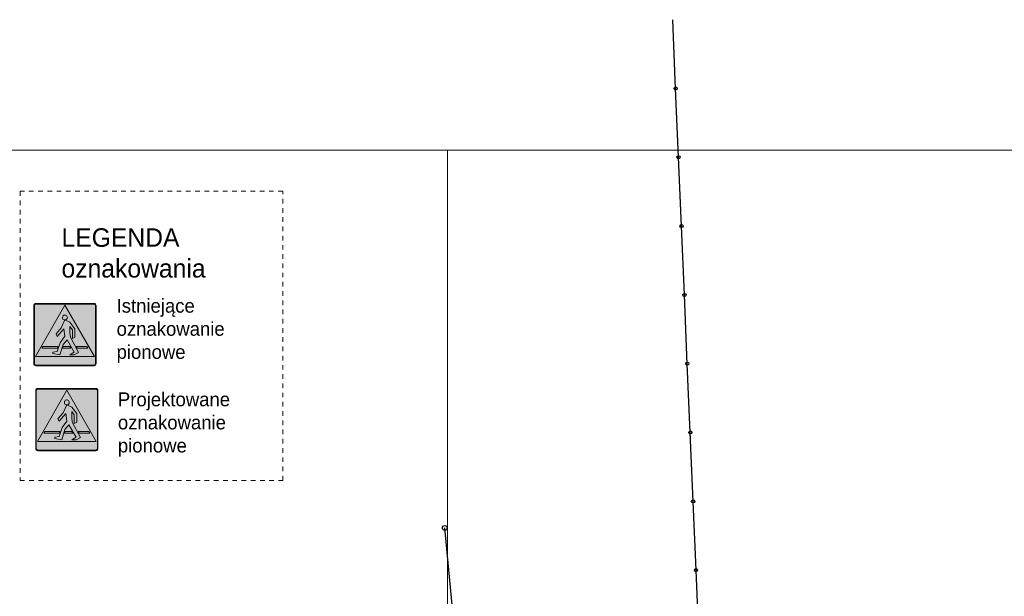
# Model space of a CAD drawing. Extents: x 7583285 to 7585126, y 6019995 to 6020809.
# Tile 27 of 54: x 7584043 to 7584150, y 6020744 to 6020806. Entities that reach past the tile are written whole.
import ezdxf

# ---------------------------------------------------------------- set-up
doc = ezdxf.new("R2010")
doc.units = 0
doc.header["$MEASUREMENT"] = 0
doc.linetypes.add('KUM', pattern=[1, 0.5, -0.5])
doc.layers.get('0').update_dxf_attribs({"linetype": 'CONTINUOUS', "lineweight": 5})
doc.layers.add('Dzialki', color=3, linetype='CONTINUOUS', lineweight=25)
doc.layers.add('OTO_L_0', color=7, linetype='CONTINUOUS')
doc.layers.add('Punkty', color=7, linetype='CONTINUOUS')

# ---------------------------------------------------------------- blocks, each defined once
blk = doc.blocks.new('GRT')
at = {"linetype": 'Continuous'}
blk.add_circle((0, 0), 0.25, dxfattribs=at)
blk = doc.blocks.new('D-6')
at = {"true_color": 0xffffff}
h = blk.add_hatch(color=7, dxfattribs=at)
h.dxf.hatch_style = 1
h.paths.add_polyline_path([(-450, 30, 0.414214), (-420, 0), (0, 0), (420, 0, 0.414214), (450, 30), (450, 870, 0.414214), (420, 900), (-420, 900, 0.414214), (-450, 870)])
h.paths.add_polyline_path([(-441, 30, 0.414214), (-420, 9), (420, 9, 0.414214), (441, 30), (441, 870, 0.414214), (420, 891), (-420, 891, 0.414214), (-441, 870)], flags=16)
h.paths.add_polyline_path([(-390, 240), (-390, 795), (-240, 795), (-240, 613), (90, 613), (90, 878), (293, 878), (293, 22), (90, 22), (90, 422), (-240, 422), (-240, 240)], flags=0)
h.paths.add_polyline_path([(-382, 248), (-382, 788), (-247, 788), (-247, 613), (-247, 248)], flags=0)
h = blk.add_hatch(color=5)
h.dxf.hatch_style = 1
h.paths.add_polyline_path([(-420, 9), (420, 9, 0.414214), (441, 30), (441, 870, 0.414214), (420, 891), (-420, 891, 0.414214), (-441, 870), (-441, 30, 0.414214)])
h = blk.add_hatch(color=7, dxfattribs=at)
h.dxf.hatch_style = 1
h.paths.add_polyline_path([(-426, 135), (0, 876), (426, 135)])
at = {"true_color": 0x000000}
h = blk.add_hatch(color=18, dxfattribs=at)
h.dxf.hatch_style = 1
edge = h.paths.add_edge_path()
edge.add_line((-369, 382), (242, 993))
edge = h.paths.add_edge_path()
edge.add_line((-242, 255), (369, 866))
h = blk.add_hatch(color=18, dxfattribs=at)
h.dxf.hatch_style = 1
h.paths.add_polyline_path([(-175, 195), (-175, 177), (-74, 158), (-27, 306), (31, 373), (133, 194), (73, 157), (135, 157), (195, 192), (79, 414), (72, 481), (72, 565), (108, 517), (108, 393), (144, 414), (144, 535), (72, 628), (0, 661), (-54, 547), (-128, 461), (-111, 424), (-14, 535), (0, 427), (-67, 333), (-110, 204)])
h.paths.add_polyline_path([(-331, 252), (-317, 279), (-97, 279), (-106, 252)])
h.paths.add_polyline_path([(36, 697, 2.414214), (0, 661, 0.414214)])
h.paths.add_polyline_path([(162, 279), (176, 252), (331, 252), (317, 279)])
h.paths.add_polyline_path([(-33, 252), (-24, 279), (72, 279), (88, 252)])
at = {"color": 7, "true_color": 0xffffff}
for points in [[(-420, 0), (420, 0, 0.414214), (450, 30), (450, 870, 0.414214), (420, 900), (-420, 900, 0.414214), (-450, 870), (-450, 30, 0.414214)], [(-420, 9), (420, 9, 0.414214), (441, 30), (441, 870, 0.414214), (420, 891), (-420, 891, 0.414214), (-441, 870), (-441, 30, 0.414214), (-420, 9)]]:
    blk.add_lwpolyline(points, format="xyb", close=True, dxfattribs=at)
blk.add_lwpolyline([(-426, 135), (0, 876), (426, 135)], close=True, dxfattribs=at)
at = {"color": 18, "true_color": 0x000000}
blk.add_lwpolyline([(36, 697, 2.414214), (0, 661, 0.414214)], format="xyb", close=True, dxfattribs=at)
for points in [[(-175, 195), (-175, 177), (-74, 158), (-27, 306), (31, 373), (133, 194), (73, 157), (135, 157), (195, 192), (79, 414), (72, 481), (72, 565), (108, 517), (108, 393), (144, 414), (144, 535), (72, 628), (0, 661), (-54, 547), (-128, 461), (-111, 424), (-14, 535), (0, 427), (-67, 333), (-110, 204)], [(-331, 252), (-317, 279), (-97, 279), (-106, 252)], [(-33, 252), (-24, 279), (72, 279), (88, 252)], [(162, 279), (176, 252), (331, 252), (317, 279)]]:
    blk.add_lwpolyline(points, close=True, dxfattribs=at)
blk = doc.blocks.new('D-6_')
at = {"true_color": 0xffffff}
h = blk.add_hatch(color=7, dxfattribs=at)
h.dxf.hatch_style = 1
h.paths.add_polyline_path([(-450, 30, 0.414214), (-420, 0), (0, 0), (420, 0, 0.414214), (450, 30), (450, 870, 0.414214), (420, 900), (-420, 900, 0.414214), (-450, 870)])
h.paths.add_polyline_path([(-441, 30, 0.414214), (-420, 9), (420, 9, 0.414214), (441, 30), (441, 870, 0.414214), (420, 891), (-420, 891, 0.414214), (-441, 870)], flags=16)
h.paths.add_polyline_path([(-390, 240), (-390, 795), (-240, 795), (-240, 613), (90, 613), (90, 878), (293, 878), (293, 22), (90, 22), (90, 422), (-240, 422), (-240, 240)], flags=0)
h.paths.add_polyline_path([(-382, 248), (-382, 788), (-247, 788), (-247, 613), (-247, 248)], flags=0)
at = {"true_color": 0x1d1d1d}
h = blk.add_hatch(color=250, dxfattribs=at)
h.dxf.hatch_style = 1
h.paths.add_polyline_path([(-420, 9), (420, 9, 0.414214), (441, 30), (441, 870, 0.414214), (420, 891), (-420, 891, 0.414214), (-441, 870), (-441, 30, 0.414214)])
at = {"true_color": 0xffffff}
h = blk.add_hatch(color=7, dxfattribs=at)
h.dxf.hatch_style = 1
h.paths.add_polyline_path([(-426, 135), (0, 876), (426, 135)])
at = {"true_color": 0x000000}
h = blk.add_hatch(color=18, dxfattribs=at)
h.dxf.hatch_style = 1
edge = h.paths.add_edge_path()
edge.add_line((-369, 382), (242, 993))
edge = h.paths.add_edge_path()
edge.add_line((-242, 255), (369, 866))
h = blk.add_hatch(color=18, dxfattribs=at)
h.dxf.hatch_style = 1
h.paths.add_polyline_path([(-175, 195), (-175, 177), (-74, 158), (-27, 306), (31, 373), (133, 194), (73, 157), (135, 157), (195, 192), (79, 414), (72, 481), (72, 565), (108, 517), (108, 393), (144, 414), (144, 535), (72, 628), (0, 661), (-54, 547), (-128, 461), (-111, 424), (-14, 535), (0, 427), (-67, 333), (-110, 204)])
h.paths.add_polyline_path([(-331, 252), (-317, 279), (-97, 279), (-106, 252)])
h.paths.add_polyline_path([(36, 697, 2.414214), (0, 661, 0.414214)])
h.paths.add_polyline_path([(162, 279), (176, 252), (331, 252), (317, 279)])
h.paths.add_polyline_path([(-33, 252), (-24, 279), (72, 279), (88, 252)])
at = {"color": 7, "true_color": 0xffffff}
for points in [[(-420, 0), (420, 0, 0.414214), (450, 30), (450, 870, 0.414214), (420, 900), (-420, 900, 0.414214), (-450, 870), (-450, 30, 0.414214)], [(-420, 9), (420, 9, 0.414214), (441, 30), (441, 870, 0.414214), (420, 891), (-420, 891, 0.414214), (-441, 870), (-441, 30, 0.414214), (-420, 9)]]:
    blk.add_lwpolyline(points, format="xyb", close=True, dxfattribs=at)
blk.add_lwpolyline([(-426, 135), (0, 876), (426, 135)], close=True, dxfattribs=at)
at = {"color": 18, "true_color": 0x000000}
blk.add_lwpolyline([(36, 697, 2.414214), (0, 661, 0.414214)], format="xyb", close=True, dxfattribs=at)
for points in [[(-175, 195), (-175, 177), (-74, 158), (-27, 306), (31, 373), (133, 194), (73, 157), (135, 157), (195, 192), (79, 414), (72, 481), (72, 565), (108, 517), (108, 393), (144, 414), (144, 535), (72, 628), (0, 661), (-54, 547), (-128, 461), (-111, 424), (-14, 535), (0, 427), (-67, 333), (-110, 204)], [(-331, 252), (-317, 279), (-97, 279), (-106, 252)], [(-33, 252), (-24, 279), (72, 279), (88, 252)], [(162, 279), (176, 252), (331, 252), (317, 279)]]:
    blk.add_lwpolyline(points, close=True, dxfattribs=at)

msp = doc.modelspace()

# ---------------------------------------------------------------- linework, layer by layer
at = {"color": 0, "linetype": 'KUM', "lineweight": 20}
for p, q in [((7584042.92, 6020787.73), (7584042.92, 6020756.41)), ((7584071.39, 6020787.73), (7584042.92, 6020787.73)), ((7584071.39, 6020756.41), (7584071.39, 6020787.73)), ((7584042.92, 6020756.41), (7584071.39, 6020756.41))]:
    msp.add_line(p, q, dxfattribs=at)
at = {"lineweight": 9}
for points in [[(7584089.24, 6020643.7), (7583879.24, 6020643.7), (7583879.24, 6020792.2), (7584089.24, 6020792.2), (7584089.24, 6020643.7)], [(7584299.24, 6020643.7), (7584089.24, 6020643.7), (7584089.24, 6020792.2), (7584299.24, 6020792.2), (7584299.24, 6020643.7)]]:
    msp.add_lwpolyline(points, dxfattribs=at)
at = {"layer": 'Dzialki'}
msp.add_line((7584093.71, 6020702.22), (7584088.93, 6020751.26), dxfattribs=at)
at = {"layer": 'OTO_L_0'}
for p, q in [((7584113.94, 6020798.86), (7584113.62, 6020806.32)), ((7584114.25, 6020791.41), (7584113.94, 6020798.86)), ((7584114.57, 6020783.96), (7584114.25, 6020791.41)), ((7584114.89, 6020776.5), (7584114.57, 6020783.96)), ((7584115.2, 6020769.05), (7584114.89, 6020776.5)), ((7584115.52, 6020761.6), (7584115.2, 6020769.05)), ((7584115.83, 6020754.14), (7584115.52, 6020761.6)), ((7584116.15, 6020746.69), (7584115.83, 6020754.14)), ((7584116.46, 6020739.23), (7584116.15, 6020746.69))]:
    msp.add_line(p, q, dxfattribs=at)
for centre in [(7584113.94, 6020798.86), (7584114.25, 6020791.41), (7584114.57, 6020783.96), (7584114.89, 6020776.5), (7584115.2, 6020769.05), (7584115.52, 6020761.6), (7584115.83, 6020754.14), (7584116.15, 6020746.69)]:
    msp.add_circle(centre, 0.17, dxfattribs=at)

# ---------------------------------------------------------------- block references
at = {"color": 5, "lineweight": 0, "xscale": 0.0075, "yscale": 0.0075, "zscale": 0.0075}
for name, p in [('D-6_', (7584047.78, 6020768.83)), ('D-6', (7584047.99, 6020759.63))]:
    msp.add_blockref(name, p, dxfattribs=at)
at = {"layer": 'Punkty'}
msp.add_blockref('GRT', (7584088.93, 6020751.26), dxfattribs=at)

# ---------------------------------------------------------------- texts
at = {"color": 18, "linetype": 'ByBlock', "lineweight": -2, "true_color": 0x050505, "width": 40.7156, "attachment_point": 1}
for s, insert, char_height in [('LEGENDA\\Poznakowania', (7584047.41, 6020783.72), 2), ('Istniejące \\Poznakowanie \\Ppionowe', (7584053.38, 6020776.08), 1.5), ('Projektowane \\Poznakowanie\\Ppionowe', (7584053.52, 6020765.94), 1.5)]:
    msp.add_mtext(s, dxfattribs=dict(at, insert=insert, char_height=char_height))

doc.saveas('drawing.dxf')
